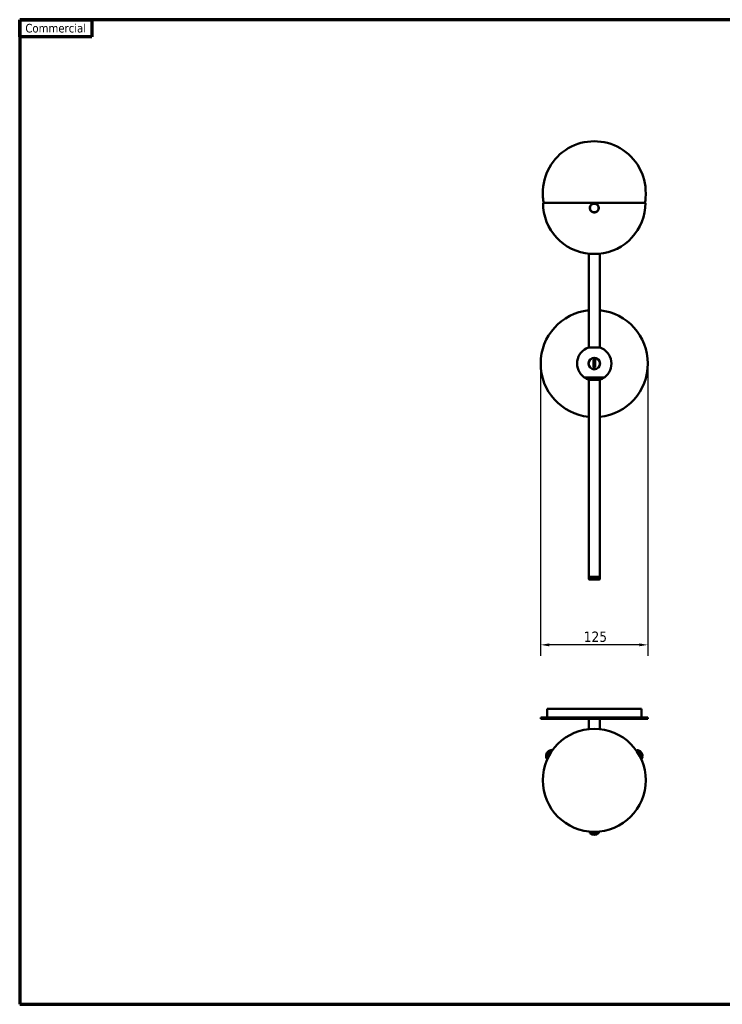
# Model space of a CAD drawing. Header units: millimetres. Extents: x 20 to 3577, y -203 to 1168.
# Tile 1 of 4: x 20 to 839, y 20 to 1168. Entities that reach past the tile are written whole.
import ezdxf

# ---------------------------------------------------------------- set-up
doc = ezdxf.new("R2010")
doc.units = ezdxf.units.MM
doc.header["$LTSCALE"] = 4
for name, color, linetype, lineweight in [('Obramowanie (ISO)', 7, 'Continuous', 70), ('Widoczne (ISO)', 7, 'Continuous', 50), ('Wymiar (ISO)', 7, 'Continuous', 25)]:
    doc.layers.add(name, color=color, linetype=linetype, lineweight=lineweight)
doc.styles.add('Tekst notatki (ISO)', font='tahoma.ttf')
doc.dimstyles.new('Domyślne (ISO)', dxfattribs={"dimscale": 4, "dimtxt": 3, "dimasz": 2.5, "dimexe": 3.175, "dimexo": 0, "dimgap": 0.762, "dimtad": 1, "dimrnd": 1e-08, "dimtxsty": 'Tekst notatki (ISO)', "dimcen": 0.09, "dimdle": 10, "dimclrd": 256, "dimclre": 256, "dimclrt": 256, "dimazin": 2, "dimtfac": 1, "dimtmove": 0, "dimatfit": 3, "dimfxl": 1, "dimtolj": 1, "dimlwd": -1, "dimlwe": -1, "dimarcsym": 0})

# ---------------------------------------------------------------- blocks, each defined once
blk = doc.blocks.new('Ramki SH')
at = {"layer": 'Obramowanie (ISO)'}
for p, q in [((415, 292), (5, 292)), ((5, 292), (5, 5)), ((5, 292), (26, 292)), ((5, 287), (5, 292)), ((26, 292), (26, 287)), ((415, 5), (415, 292)), ((26, 287), (5, 287)), ((5, 5), (415, 5))]:
    blk.add_line(p, q, dxfattribs=at)
at = {"layer": 'Obramowanie (ISO)', "insert": (15.5, 289.5), "char_height": 2.5, "attachment_point": 5, "style": 'Tekst notatki (ISO)'}
blk.add_mtext('\\fTahoma|b0|i0;\\H2.5000;Commercial', dxfattribs=at)
blk = doc.blocks.new('*D8')
at = {"layer": 'Defpoints', "color": 0, "transparency": 16777216}
for p in [(627.4, 767.1), (752.4, 767.1), (627.4, 439.1)]:
    blk.add_point(p, dxfattribs=at)
at = {"layer": 'Wymiar (ISO)', "transparency": 16777216}
for p, q in [((627.4, 767.1), (627.4, 426.4)), ((752.4, 767.1), (752.4, 426.4)), ((742.4, 439.1), (637.4, 439.1))]:
    blk.add_line(p, q, dxfattribs=at)
for points in [[(637.4, 440.8), (637.4, 437.4), (627.4, 439.1)], [(742.4, 440.8), (742.4, 437.4), (752.4, 439.1)]]:
    blk.add_solid(points, dxfattribs=at)
at = {"layer": 'Wymiar (ISO)', "transparency": 16777216, "insert": (677.7, 454.6), "char_height": 12, "attachment_point": 1, "style": 'Tekst notatki (ISO)'}
blk.add_mtext('\\A1;125', dxfattribs=at)

msp = doc.modelspace()

# ---------------------------------------------------------------- linework, layer by layer
at = {"layer": 'Widoczne (ISO)'}
for p, q in [((749.653, 954.455), (630.153, 954.455)), ((631.346, 954.455), (630.892, 955.325)), ((686.704, 952.625), (687.115, 952.91)), ((687.257, 952.705), (687.115, 952.91)), ((687.157, 952.936), (687.596, 953.177)), ((687.278, 952.717), (687.157, 952.936)), ((687.497, 952.838), (687.716, 952.958)), ((687.716, 952.958), (687.596, 953.177)), ((687.641, 953.199), (688.102, 953.392)), ((687.738, 952.968), (687.641, 953.199)), ((687.738, 952.968), (687.968, 953.065)), ((687.968, 953.065), (688.199, 953.162)), ((688.199, 953.162), (688.102, 953.392)), ((688.149, 953.409), (688.628, 953.554)), ((688.221, 953.17), (688.149, 953.409)), ((688.221, 953.17), (688.461, 953.242)), ((688.461, 953.242), (688.7, 953.314)), ((688.7, 953.314), (688.628, 953.554)), ((688.677, 953.566), (689.168, 953.659)), ((688.723, 953.32), (688.677, 953.566)), ((688.723, 953.32), (688.969, 953.367)), ((688.969, 953.367), (689.215, 953.413)), ((689.215, 953.413), (689.168, 953.659)), ((689.218, 953.666), (689.716, 953.707)), ((689.238, 953.417), (689.218, 953.666)), ((689.238, 953.417), (689.488, 953.437)), ((689.488, 953.437), (689.737, 953.458)), ((689.737, 953.458), (689.716, 953.707)), ((689.761, 953.459), (689.766, 953.709)), ((689.761, 953.459), (690.011, 953.454)), ((689.766, 953.709), (690.266, 953.698)), ((690.011, 953.454), (690.261, 953.448)), ((690.261, 953.448), (690.266, 953.698)), ((690.285, 953.446), (690.316, 953.694)), ((690.285, 953.446), (690.533, 953.415)), ((690.316, 953.694), (690.812, 953.631)), ((690.533, 953.415), (690.781, 953.383)), ((690.781, 953.383), (690.812, 953.631)), ((690.804, 953.379), (690.862, 953.623)), ((690.804, 953.379), (691.048, 953.322)), ((690.862, 953.623), (691.348, 953.508)), ((691.048, 953.322), (691.291, 953.265)), ((691.291, 953.265), (691.348, 953.508)), ((691.314, 953.258), (691.396, 953.494)), ((691.314, 953.258), (691.55, 953.176)), ((691.396, 953.494), (691.869, 953.329)), ((691.55, 953.176), (691.786, 953.093)), ((691.786, 953.093), (691.869, 953.329)), ((691.808, 953.084), (691.915, 953.31)), ((691.808, 953.084), (692.035, 952.978)), ((691.915, 953.31), (692.367, 953.097)), ((692.035, 952.978), (692.261, 952.871)), ((692.261, 952.871), (692.367, 953.097)), ((692.282, 952.86), (692.412, 953.073)), ((692.282, 952.86), (692.496, 952.73)), ((692.412, 953.073), (692.839, 952.814)), ((748.461, 954.455), (748.914, 955.325)), ((684.649, 948.318), (684.66, 948.818)), ((684.899, 948.312), (684.649, 948.318)), ((684.9, 948.288), (684.65, 948.268)), ((684.692, 947.769), (684.65, 948.268)), ((684.91, 948.812), (684.66, 948.818)), ((684.663, 948.868), (684.726, 949.364)), ((684.911, 948.836), (684.663, 948.868)), ((684.941, 947.79), (684.692, 947.769)), ((684.944, 947.766), (684.699, 947.72)), ((684.792, 947.228), (684.699, 947.72)), ((684.974, 949.332), (684.726, 949.364)), ((684.735, 949.413), (684.85, 949.9)), ((684.979, 949.356), (684.735, 949.413)), ((685.038, 947.275), (684.792, 947.228)), ((685.044, 947.252), (684.804, 947.18)), ((684.948, 946.701), (684.804, 947.18)), ((685.093, 949.843), (684.85, 949.9)), ((684.864, 949.948), (685.028, 950.42)), ((685.1, 949.866), (684.864, 949.948)), ((684.899, 948.312), (684.904, 948.562)), ((684.92, 948.039), (684.9, 948.288)), ((684.904, 948.562), (684.91, 948.812)), ((684.911, 948.836), (684.943, 949.084)), ((684.941, 947.79), (684.92, 948.039)), ((684.943, 949.084), (684.974, 949.332)), ((684.991, 947.521), (684.944, 947.766)), ((685.188, 946.773), (684.948, 946.701)), ((685.196, 946.75), (684.965, 946.654)), ((685.159, 946.193), (684.965, 946.654)), ((684.979, 949.356), (685.036, 949.599)), ((685.038, 947.275), (684.991, 947.521)), ((685.265, 950.338), (685.028, 950.42)), ((685.036, 949.599), (685.093, 949.843)), ((685.116, 947.012), (685.044, 947.252)), ((685.047, 950.467), (685.261, 950.919)), ((685.274, 950.36), (685.047, 950.467)), ((685.1, 949.866), (685.182, 950.102)), ((685.188, 946.773), (685.116, 947.012)), ((685.389, 946.289), (685.159, 946.193)), ((685.4, 946.268), (685.181, 946.147)), ((685.421, 945.709), (685.181, 946.147)), ((685.182, 950.102), (685.265, 950.338)), ((685.293, 946.52), (685.196, 946.75)), ((685.487, 950.812), (685.261, 950.919)), ((685.274, 950.36), (685.38, 950.586)), ((685.284, 950.963), (685.544, 951.391)), ((685.498, 950.834), (685.284, 950.963)), ((685.389, 946.289), (685.293, 946.52)), ((685.38, 950.586), (685.487, 950.812)), ((685.52, 946.048), (685.4, 946.268)), ((685.641, 945.829), (685.421, 945.709)), ((685.653, 945.809), (685.448, 945.666)), ((685.733, 945.256), (685.448, 945.666)), ((685.498, 950.834), (685.628, 951.047)), ((685.641, 945.829), (685.52, 946.048)), ((685.757, 951.261), (685.544, 951.391)), ((685.572, 951.432), (685.874, 951.83)), ((685.771, 951.281), (685.572, 951.432)), ((685.628, 951.047), (685.757, 951.261)), ((685.796, 945.604), (685.653, 945.809)), ((685.938, 945.398), (685.733, 945.256)), ((685.953, 945.379), (685.764, 945.216)), ((686.09, 944.837), (685.764, 945.216)), ((685.771, 951.281), (685.922, 951.48)), ((685.938, 945.398), (685.796, 945.604)), ((686.073, 951.679), (685.874, 951.83)), ((685.907, 951.869), (686.249, 952.233)), ((686.089, 951.697), (685.907, 951.869)), ((685.922, 951.48), (686.073, 951.679)), ((686.116, 945.19), (685.953, 945.379)), ((686.089, 951.697), (686.26, 951.88)), ((686.28, 945), (686.09, 944.837)), ((686.28, 945), (686.116, 945.19)), ((686.296, 944.983), (686.125, 944.801)), ((686.489, 944.458), (686.125, 944.801)), ((686.431, 952.062), (686.249, 952.233)), ((686.26, 951.88), (686.431, 952.062)), ((686.286, 952.268), (686.664, 952.594)), ((686.449, 952.078), (686.286, 952.268)), ((686.478, 944.812), (686.296, 944.983)), ((686.449, 952.078), (686.638, 952.242)), ((686.66, 944.641), (686.478, 944.812)), ((686.66, 944.641), (686.489, 944.458)), ((686.679, 944.625), (686.528, 944.426)), ((686.926, 944.124), (686.528, 944.426)), ((686.638, 952.242), (686.828, 952.405)), ((686.828, 952.405), (686.664, 952.594)), ((686.878, 944.474), (686.679, 944.625)), ((686.847, 952.42), (686.704, 952.625)), ((686.847, 952.42), (687.052, 952.562)), ((687.077, 944.323), (686.878, 944.474)), ((687.077, 944.323), (686.926, 944.124)), ((687.097, 944.309), (686.967, 944.095)), ((687.395, 943.836), (686.967, 944.095)), ((687.052, 952.562), (687.257, 952.705)), ((687.311, 944.179), (687.097, 944.309)), ((687.278, 952.717), (687.497, 952.838)), ((687.524, 944.05), (687.311, 944.179)), ((687.524, 944.05), (687.395, 943.836)), ((687.545, 944.038), (687.439, 943.812)), ((687.891, 943.599), (687.439, 943.812)), ((687.772, 943.932), (687.545, 944.038)), ((687.998, 943.825), (687.772, 943.932)), ((687.998, 943.825), (687.891, 943.599)), ((688.02, 943.816), (687.938, 943.58)), ((688.41, 943.415), (687.938, 943.58)), ((688.256, 943.734), (688.02, 943.816)), ((688.492, 943.651), (688.256, 943.734)), ((688.492, 943.651), (688.41, 943.415)), ((688.515, 943.645), (688.458, 943.401)), ((688.945, 943.287), (688.458, 943.401)), ((688.759, 943.587), (688.515, 943.645)), ((689.002, 943.53), (688.759, 943.587)), ((689.002, 943.53), (688.945, 943.287)), ((689.026, 943.526), (688.994, 943.278)), ((689.49, 943.215), (688.994, 943.278)), ((689.274, 943.495), (689.026, 943.526)), ((689.522, 943.463), (689.274, 943.495)), ((689.522, 943.463), (689.49, 943.215)), ((689.546, 943.461), (689.54, 943.211)), ((690.04, 943.201), (689.54, 943.211)), ((689.796, 943.456), (689.546, 943.461)), ((690.045, 943.451), (689.796, 943.456)), ((690.045, 943.451), (690.04, 943.201)), ((690.319, 943.472), (690.069, 943.451)), ((690.069, 943.451), (690.09, 943.202)), ((690.589, 943.244), (690.09, 943.202)), ((690.568, 943.493), (690.319, 943.472)), ((690.568, 943.493), (690.589, 943.244)), ((690.837, 943.543), (690.592, 943.496)), ((690.592, 943.496), (690.638, 943.25)), ((691.129, 943.344), (690.638, 943.25)), ((691.083, 943.589), (690.837, 943.543)), ((691.083, 943.589), (691.129, 943.344)), ((691.346, 943.667), (691.106, 943.595)), ((691.106, 943.595), (691.178, 943.356)), ((691.657, 943.5), (691.178, 943.356)), ((691.585, 943.739), (691.346, 943.667)), ((691.585, 943.739), (691.657, 943.5)), ((691.838, 943.844), (691.608, 943.748)), ((691.608, 943.748), (691.704, 943.517)), ((692.165, 943.711), (691.704, 943.517)), ((692.069, 943.941), (691.838, 943.844)), ((692.069, 943.941), (692.165, 943.711)), ((692.309, 944.072), (692.09, 943.951)), ((692.09, 943.951), (692.211, 943.732)), ((692.649, 943.973), (692.211, 943.732)), ((692.529, 944.192), (692.309, 944.072)), ((692.496, 952.73), (692.709, 952.6)), ((692.529, 944.192), (692.649, 943.973)), ((692.754, 944.347), (692.549, 944.205)), ((692.549, 944.205), (692.692, 943.999)), ((693.102, 944.285), (692.692, 943.999)), ((692.709, 952.6), (692.839, 952.814)), ((692.729, 952.587), (692.881, 952.786)), ((692.729, 952.587), (692.928, 952.436)), ((692.96, 944.49), (692.754, 944.347)), ((692.881, 952.786), (693.279, 952.483)), ((692.928, 952.436), (693.127, 952.284)), ((692.96, 944.49), (693.102, 944.285)), ((693.168, 944.668), (692.979, 944.505)), ((692.979, 944.505), (693.142, 944.315)), ((693.127, 952.284), (693.279, 952.483)), ((693.521, 944.642), (693.142, 944.315)), ((693.146, 952.269), (693.317, 952.451)), ((693.146, 952.269), (693.328, 952.098)), ((693.357, 944.831), (693.168, 944.668)), ((693.317, 952.451), (693.681, 952.108)), ((693.328, 952.098), (693.51, 951.926)), ((693.357, 944.831), (693.521, 944.642)), ((693.546, 945.03), (693.375, 944.848)), ((693.375, 944.848), (693.557, 944.677)), ((693.51, 951.926), (693.681, 952.108)), ((693.527, 951.909), (693.716, 952.072)), ((693.527, 951.909), (693.69, 951.72)), ((693.717, 945.212), (693.546, 945.03)), ((693.899, 945.041), (693.557, 944.677)), ((693.69, 951.72), (693.853, 951.53)), ((693.716, 952.072), (694.043, 951.694)), ((693.717, 945.212), (693.899, 945.041)), ((693.884, 945.429), (693.733, 945.23)), ((693.733, 945.23), (693.932, 945.079)), ((693.853, 951.53), (694.043, 951.694)), ((693.868, 951.511), (694.073, 951.654)), ((693.868, 951.511), (694.011, 951.306)), ((694.035, 945.628), (693.884, 945.429)), ((694.234, 945.477), (693.932, 945.079)), ((694.011, 951.306), (694.153, 951.101)), ((694.035, 945.628), (694.234, 945.477)), ((694.178, 945.862), (694.049, 945.648)), ((694.049, 945.648), (694.263, 945.519)), ((694.073, 951.654), (694.358, 951.243)), ((694.153, 951.101), (694.358, 951.243)), ((694.166, 951.08), (694.385, 951.2)), ((694.166, 951.08), (694.286, 950.861)), ((694.308, 946.076), (694.178, 945.862)), ((694.522, 945.946), (694.263, 945.519)), ((694.286, 950.861), (694.406, 950.642)), ((694.308, 946.076), (694.522, 945.946)), ((694.426, 946.323), (694.319, 946.097)), ((694.319, 946.097), (694.546, 945.991)), ((694.385, 951.2), (694.625, 950.762)), ((694.406, 950.642), (694.625, 950.762)), ((694.417, 950.62), (694.647, 950.717)), ((694.417, 950.62), (694.514, 950.39)), ((694.533, 946.549), (694.426, 946.323)), ((694.514, 950.39), (694.61, 950.159)), ((694.533, 946.549), (694.759, 946.443)), ((694.624, 946.808), (694.542, 946.572)), ((694.542, 946.572), (694.778, 946.489)), ((694.759, 946.443), (694.546, 945.991)), ((694.61, 950.159), (694.841, 950.256)), ((694.618, 950.136), (694.858, 950.209)), ((694.618, 950.136), (694.691, 949.897)), ((694.706, 947.044), (694.624, 946.808)), ((694.647, 950.717), (694.841, 950.256)), ((694.691, 949.897), (694.763, 949.658)), ((694.706, 947.044), (694.942, 946.961)), ((694.77, 947.31), (694.713, 947.067)), ((694.713, 947.067), (694.956, 947.01)), ((694.763, 949.658), (695.002, 949.73)), ((694.768, 949.634), (695.014, 949.681)), ((694.768, 949.634), (694.815, 949.389)), ((694.828, 947.554), (694.77, 947.31)), ((694.942, 946.961), (694.778, 946.489)), ((694.815, 949.389), (694.862, 949.143)), ((694.828, 947.554), (695.071, 947.496)), ((694.863, 947.825), (694.832, 947.577)), ((694.832, 947.577), (695.08, 947.546)), ((694.858, 950.209), (695.002, 949.73)), ((694.862, 949.143), (695.107, 949.19)), ((694.895, 948.073), (694.863, 947.825)), ((694.865, 949.119), (695.114, 949.14)), ((694.865, 949.119), (694.886, 948.87)), ((694.886, 948.87), (694.907, 948.621)), ((694.895, 948.073), (695.143, 948.042)), ((694.902, 948.347), (694.897, 948.097)), ((694.897, 948.097), (695.147, 948.092)), ((694.907, 948.597), (694.902, 948.347)), ((694.907, 948.621), (695.156, 948.642)), ((694.907, 948.597), (695.157, 948.592)), ((695.071, 947.496), (694.956, 947.01)), ((695.014, 949.681), (695.107, 949.19)), ((695.143, 948.042), (695.08, 947.546)), ((695.114, 949.14), (695.156, 948.642)), ((695.157, 948.592), (695.147, 948.092)), ((696.403, 894.914), (683.403, 894.914)), ((683.403, 894.914), (683.403, 785.914)), ((696.403, 894.914), (696.403, 785.914)), ((683.153, 785.914), (696.653, 785.914)), ((688.903, 770.587), (688.903, 763.587)), ((690.903, 763.587), (690.903, 770.587)), ((701.653, 750.903), (678.153, 750.903)), ((678.353, 750.903), (678.353, 750.759)), ((701.453, 750.759), (678.353, 750.759)), ((683.28, 748.215), (696.526, 748.215)), ((683.403, 518.215), (683.403, 748.215)), ((696.403, 518.215), (696.403, 748.215)), ((701.453, 750.903), (701.453, 750.759)), ((683.403, 518.215), (696.403, 518.215)), ((696.403, 518.215), (683.403, 518.215)), ((683.403, 515.715), (683.403, 518.215)), ((696.403, 515.715), (696.403, 518.215)), ((683.403, 515.715), (696.403, 515.715)), ((683.903, 515.215), (683.403, 515.715)), ((695.903, 515.215), (683.903, 515.215)), ((695.903, 515.215), (696.403, 515.715)), ((634.903, 364.527), (744.903, 364.527)), ((634.903, 364.527), (634.903, 354.527)), ((744.903, 364.527), (744.903, 354.527)), ((627.403, 354.527), (752.403, 354.527)), ((627.403, 354.527), (627.403, 353.027)), ((627.403, 353.027), (752.403, 353.027)), ((683.403, 353.027), (683.403, 340.847)), ((696.403, 353.027), (696.403, 340.847)), ((752.403, 354.527), (752.403, 353.027)), ((635.343, 310.199), (635.12, 309.813)), ((635.366, 310.239), (635.343, 310.199)), ((636.892, 309.304), (635.343, 310.199)), ((635.599, 310.643), (635.366, 310.239)), ((635.366, 310.239), (636.914, 309.345)), ((635.623, 310.684), (635.599, 310.643)), ((637.134, 309.756), (635.599, 310.643)), ((635.864, 311.102), (635.623, 310.684)), ((635.623, 310.684), (637.157, 309.798)), ((635.889, 311.145), (635.864, 311.102)), ((637.389, 310.222), (635.864, 311.102)), ((636.136, 311.572), (635.889, 311.145)), ((635.889, 311.145), (637.413, 310.265)), ((636.155, 311.606), (636.136, 311.572)), ((637.654, 310.696), (636.136, 311.572)), ((636.155, 311.606), (636.161, 311.615)), ((637.673, 310.73), (636.155, 311.606)), ((636.41, 312.048), (636.161, 311.615)), ((636.161, 311.615), (637.678, 310.739)), ((636.417, 312.059), (636.41, 312.048)), ((637.926, 311.173), (636.41, 312.048)), ((636.417, 312.059), (636.429, 312.08)), ((637.933, 311.184), (636.417, 312.059)), ((636.429, 312.08), (636.435, 312.091)), ((636.429, 312.08), (637.945, 311.205)), ((636.685, 312.524), (636.435, 312.091)), ((636.435, 312.091), (637.951, 311.216)), ((636.685, 312.524), (636.691, 312.533)), ((638.203, 311.648), (636.685, 312.524)), ((636.691, 312.533), (636.71, 312.567)), ((636.691, 312.533), (638.208, 311.657)), ((636.957, 312.995), (636.71, 312.567)), ((636.71, 312.567), (638.228, 311.691)), ((636.957, 312.995), (636.982, 313.037)), ((638.481, 312.115), (636.957, 312.995)), ((637.223, 313.456), (636.982, 313.037)), ((636.982, 313.037), (638.506, 312.157)), ((637.223, 313.456), (637.247, 313.497)), ((638.757, 312.57), (637.223, 313.456)), ((637.481, 313.902), (637.247, 313.497)), ((637.247, 313.497), (638.782, 312.611)), ((637.481, 313.902), (637.504, 313.941)), ((639.028, 313.008), (637.481, 313.902)), ((637.726, 314.327), (637.504, 313.941)), ((637.504, 313.941), (639.053, 313.047)), ((637.726, 314.327), (637.748, 314.365)), ((639.291, 313.424), (637.726, 314.327)), ((637.958, 314.728), (637.748, 314.365)), ((637.748, 314.365), (639.314, 313.461)), ((637.958, 314.728), (637.978, 314.764)), ((639.541, 313.814), (637.958, 314.728)), ((638.173, 315.101), (637.978, 314.764)), ((637.978, 314.764), (639.563, 313.848)), ((638.173, 315.101), (638.191, 315.133)), ((639.776, 314.175), (638.173, 315.101)), ((638.368, 315.439), (638.191, 315.133)), ((638.191, 315.133), (639.797, 314.206)), ((638.368, 315.439), (638.385, 315.469)), ((639.993, 314.501), (638.368, 315.439)), ((638.543, 315.741), (638.385, 315.469)), ((638.385, 315.469), (640.012, 314.53)), ((638.543, 315.741), (638.558, 315.767)), ((640.188, 314.792), (638.543, 315.741)), ((638.694, 316.003), (638.558, 315.767)), ((638.558, 315.767), (640.205, 314.816)), ((638.694, 316.003), (638.707, 316.025)), ((640.358, 315.042), (638.694, 316.003)), ((638.82, 316.222), (638.707, 316.025)), ((638.707, 316.025), (640.373, 315.063)), ((638.82, 316.222), (638.831, 316.24)), ((640.502, 315.251), (638.82, 316.222)), ((638.921, 316.396), (638.831, 316.24)), ((638.831, 316.24), (640.513, 315.268)), ((638.921, 316.396), (638.928, 316.409)), ((640.616, 315.417), (638.921, 316.396)), ((638.993, 316.522), (638.928, 316.409)), ((638.928, 316.409), (640.625, 315.43)), ((638.993, 316.522), (638.999, 316.531)), ((640.699, 315.537), (638.993, 316.522)), ((639.038, 316.599), (638.999, 316.531)), ((638.999, 316.531), (640.705, 315.545)), ((639.038, 316.599), (639.041, 316.604)), ((640.751, 315.61), (639.038, 316.599)), ((639.054, 316.627), (639.041, 316.604)), ((639.041, 316.604), (640.754, 315.614)), ((640.769, 315.636), (639.054, 316.627)), ((639.054, 316.627), (640.769, 315.636)), ((639.054, 316.627), (639.054, 316.627)), ((740.753, 316.626), (739.037, 315.636)), ((739.046, 315.623), (740.76, 316.613)), ((740.762, 316.609), (739.049, 315.62)), ((739.088, 315.564), (740.796, 316.551)), ((740.801, 316.543), (739.093, 315.556)), ((739.161, 315.458), (740.86, 316.439)), ((740.868, 316.427), (739.17, 315.447)), ((739.266, 315.307), (740.952, 316.28)), ((740.962, 316.264), (739.277, 315.291)), ((739.401, 315.111), (741.071, 316.075)), ((741.083, 316.054), (739.415, 315.091)), ((739.563, 314.873), (741.214, 315.826)), ((741.229, 315.802), (739.579, 314.849)), ((739.751, 314.595), (741.382, 315.536)), ((741.398, 315.508), (739.769, 314.568)), ((739.961, 314.279), (741.571, 315.209)), ((741.589, 315.177), (739.981, 314.248)), ((740.191, 313.929), (741.78, 314.846)), ((741.8, 314.812), (740.213, 313.895)), ((740.437, 313.547), (742.007, 314.454)), ((742.028, 314.416), (740.46, 313.511)), ((740.696, 313.139), (742.249, 314.035)), ((742.271, 313.996), (740.72, 313.1)), ((740.76, 316.613), (740.753, 316.626)), ((740.762, 316.609), (740.76, 316.613)), ((740.796, 316.551), (740.762, 316.609)), ((740.801, 316.543), (740.796, 316.551)), ((740.86, 316.439), (740.801, 316.543)), ((740.868, 316.427), (740.86, 316.439)), ((740.952, 316.28), (740.868, 316.427)), ((740.962, 316.264), (740.952, 316.28)), ((741.071, 316.075), (740.962, 316.264)), ((740.965, 312.707), (742.503, 313.595)), ((742.526, 313.554), (740.99, 312.667)), ((741.083, 316.054), (741.071, 316.075)), ((741.214, 315.826), (741.083, 316.054)), ((741.229, 315.802), (741.214, 315.826)), ((741.382, 315.536), (741.229, 315.802)), ((741.24, 312.257), (742.767, 313.138)), ((742.791, 313.096), (741.265, 312.215)), ((741.398, 315.508), (741.382, 315.536)), ((741.571, 315.209), (741.398, 315.508)), ((741.518, 311.793), (743.037, 312.669)), ((741.541, 311.754), (743.059, 312.631)), ((743.062, 312.626), (741.543, 311.75)), ((741.589, 315.177), (741.571, 315.209)), ((741.78, 314.846), (741.589, 315.177)), ((741.8, 314.812), (741.78, 314.846)), ((741.796, 311.319), (743.311, 312.194)), ((742.007, 314.454), (741.8, 314.812)), ((741.805, 311.303), (743.32, 312.179)), ((743.332, 312.158), (741.817, 311.283)), ((743.336, 312.151), (741.821, 311.276)), ((742.028, 314.416), (742.007, 314.454)), ((742.249, 314.035), (742.028, 314.416)), ((742.069, 310.843), (743.586, 311.718)), ((743.594, 311.704), (742.077, 310.828)), ((743.611, 311.675), (742.094, 310.799)), ((742.271, 313.996), (742.249, 314.035)), ((742.503, 313.595), (742.271, 313.996)), ((742.337, 310.367), (743.859, 311.246)), ((743.884, 311.203), (742.361, 310.324)), ((742.526, 313.554), (742.503, 313.595)), ((742.767, 313.138), (742.526, 313.554)), ((742.595, 309.898), (744.126, 310.783)), ((744.15, 310.741), (742.618, 309.856)), ((742.791, 313.096), (742.767, 313.138)), ((743.037, 312.669), (742.791, 313.096)), ((742.841, 309.442), (744.386, 310.333)), ((744.409, 310.293), (742.863, 309.401)), ((743.059, 312.631), (743.037, 312.669)), ((743.059, 312.631), (743.062, 312.626)), ((743.311, 312.194), (743.062, 312.626)), ((743.32, 312.179), (743.311, 312.194)), ((743.32, 312.179), (743.332, 312.158)), ((743.332, 312.158), (743.336, 312.151)), ((743.586, 311.718), (743.336, 312.151)), ((743.586, 311.718), (743.594, 311.704)), ((743.594, 311.704), (743.611, 311.675)), ((743.859, 311.246), (743.611, 311.675)), ((743.859, 311.246), (743.884, 311.203)), ((744.126, 310.783), (743.884, 311.203)), ((744.126, 310.783), (744.15, 310.741)), ((744.386, 310.333), (744.15, 310.741)), ((744.386, 310.333), (744.409, 310.293)), ((744.634, 309.903), (744.409, 310.293)), ((633.811, 307.545), (633.798, 307.523)), ((633.798, 307.523), (635.513, 306.533)), ((633.813, 307.55), (633.811, 307.545)), ((635.524, 306.556), (633.811, 307.545)), ((633.852, 307.617), (633.813, 307.55)), ((633.813, 307.55), (635.526, 306.561)), ((633.857, 307.626), (633.852, 307.617)), ((635.559, 306.632), (633.852, 307.617)), ((633.922, 307.738), (633.857, 307.626)), ((633.857, 307.626), (635.564, 306.641)), ((633.93, 307.751), (633.922, 307.738)), ((635.619, 306.758), (633.922, 307.738)), ((634.019, 307.906), (633.93, 307.751)), ((633.93, 307.751), (635.625, 306.772)), ((634.029, 307.923), (634.019, 307.906)), ((635.702, 306.934), (634.019, 307.906)), ((634.142, 308.12), (634.029, 307.923)), ((634.029, 307.923), (635.711, 306.953)), ((634.155, 308.141), (634.142, 308.12)), ((635.809, 307.158), (634.142, 308.12)), ((634.291, 308.377), (634.155, 308.141)), ((634.155, 308.141), (635.82, 307.18)), ((634.306, 308.402), (634.291, 308.377)), ((635.938, 307.426), (634.291, 308.377)), ((634.463, 308.674), (634.306, 308.402)), ((634.306, 308.402), (635.951, 307.452)), ((634.479, 308.703), (634.463, 308.674)), ((636.09, 307.735), (634.463, 308.674)), ((634.656, 309.009), (634.479, 308.703)), ((634.479, 308.703), (636.104, 307.765)), ((634.675, 309.041), (634.656, 309.009)), ((636.262, 308.082), (634.656, 309.009)), ((634.869, 309.378), (634.675, 309.041)), ((634.675, 309.041), (636.279, 308.115)), ((634.889, 309.413), (634.869, 309.378)), ((636.454, 308.462), (634.869, 309.378)), ((635.098, 309.776), (634.889, 309.413)), ((634.889, 309.413), (636.473, 308.498)), ((635.12, 309.813), (635.098, 309.776)), ((636.665, 308.871), (635.098, 309.776)), ((635.12, 309.813), (636.685, 308.91)), ((743.073, 309.002), (744.634, 309.903)), ((744.656, 309.865), (743.093, 308.963)), ((743.289, 308.585), (744.869, 309.497)), ((744.889, 309.461), (743.308, 308.548)), ((743.487, 308.196), (745.087, 309.119)), ((745.106, 309.086), (743.504, 308.162)), ((743.666, 307.838), (745.286, 308.774)), ((745.304, 308.744), (743.681, 307.807)), ((743.824, 307.517), (745.465, 308.464)), ((745.48, 308.438), (743.837, 307.489)), ((743.96, 307.235), (745.621, 308.194)), ((745.634, 308.172), (743.971, 307.212)), ((744.074, 306.998), (745.752, 307.967)), ((745.763, 307.948), (744.083, 306.979)), ((744.164, 306.807), (745.857, 307.784)), ((745.866, 307.77), (744.171, 306.792)), ((744.231, 306.665), (745.936, 307.649)), ((745.941, 307.639), (744.236, 306.655)), ((744.274, 306.574), (745.986, 307.562)), ((745.989, 307.557), (744.276, 306.568)), ((744.292, 306.535), (746.007, 307.525)), ((746.008, 307.524), (744.293, 306.534)), ((744.634, 309.903), (744.656, 309.865)), ((744.869, 309.497), (744.656, 309.865)), ((744.869, 309.497), (744.889, 309.461)), ((745.087, 309.119), (744.889, 309.461)), ((745.087, 309.119), (745.106, 309.086)), ((745.286, 308.774), (745.106, 309.086)), ((745.286, 308.774), (745.304, 308.744)), ((745.465, 308.464), (745.304, 308.744)), ((745.465, 308.464), (745.48, 308.438)), ((745.621, 308.194), (745.48, 308.438)), ((745.621, 308.194), (745.634, 308.172)), ((745.752, 307.967), (745.634, 308.172)), ((745.752, 307.967), (745.763, 307.948)), ((745.857, 307.784), (745.763, 307.948)), ((745.857, 307.784), (745.866, 307.77)), ((745.936, 307.649), (745.866, 307.77)), ((745.936, 307.649), (745.941, 307.639)), ((745.986, 307.562), (745.941, 307.639)), ((745.986, 307.562), (745.989, 307.557)), ((746.007, 307.525), (745.989, 307.557)), ((746.007, 307.525), (746.008, 307.524)), ((684.649, 221.431), (684.649, 219.45)), ((684.649, 219.45), (684.66, 219.45)), ((684.66, 219.45), (684.66, 221.43)), ((684.663, 219.45), (684.66, 219.45)), ((684.663, 221.429), (684.663, 219.45)), ((684.663, 219.45), (684.726, 219.45)), ((684.726, 219.45), (684.726, 221.424)), ((684.735, 219.45), (684.726, 219.45)), ((684.735, 221.423), (684.735, 219.45)), ((684.735, 219.45), (684.85, 219.45)), ((684.85, 219.45), (684.85, 221.413)), ((684.864, 219.45), (684.85, 219.45)), ((684.864, 221.412), (684.864, 219.45)), ((684.864, 219.45), (685.028, 219.45)), ((685.028, 219.45), (685.028, 221.398)), ((685.047, 219.45), (685.028, 219.45)), ((685.047, 221.397), (685.047, 219.45)), ((685.047, 219.45), (685.261, 219.45)), ((685.261, 219.45), (685.261, 221.38)), ((685.284, 219.45), (685.261, 219.45)), ((685.284, 221.378), (685.284, 219.45)), ((685.284, 219.45), (685.544, 219.45)), ((685.544, 219.45), (685.544, 221.359)), ((685.572, 219.45), (685.544, 219.45)), ((685.572, 221.357), (685.572, 219.45)), ((685.572, 219.45), (685.874, 219.45)), ((685.874, 219.45), (685.874, 221.335)), ((685.907, 219.45), (685.874, 219.45)), ((685.907, 221.333), (685.907, 219.45)), ((685.907, 219.45), (686.249, 219.45)), ((686.249, 219.45), (686.249, 221.311)), ((686.286, 219.45), (686.249, 219.45)), ((686.286, 221.309), (686.286, 219.45)), ((686.286, 219.45), (686.664, 219.45)), ((686.664, 219.45), (686.664, 221.288)), ((686.704, 219.45), (686.664, 219.45)), ((686.704, 221.285), (686.704, 219.45)), ((686.704, 219.45), (687.115, 219.45)), ((687.115, 219.45), (687.115, 221.265)), ((687.157, 219.45), (687.115, 219.45)), ((687.157, 221.263), (687.157, 219.45)), ((687.157, 219.45), (687.596, 219.45)), ((687.596, 219.45), (687.596, 221.244)), ((687.641, 219.45), (687.596, 219.45)), ((687.641, 221.243), (687.641, 219.45)), ((687.641, 219.45), (688.102, 219.45)), ((688.102, 219.45), (688.102, 221.227)), ((688.149, 219.45), (688.102, 219.45)), ((688.149, 221.226), (688.149, 219.45)), ((688.149, 219.45), (688.628, 219.45)), ((688.628, 219.45), (688.628, 221.214)), ((688.677, 219.45), (688.628, 219.45)), ((688.677, 221.213), (688.677, 219.45)), ((688.677, 219.45), (689.168, 219.45)), ((689.168, 219.45), (689.168, 221.205)), ((689.215, 219.45), (689.168, 219.45)), ((689.215, 219.45), (689.215, 221.204)), ((689.218, 219.45), (689.215, 219.45)), ((689.218, 221.204), (689.218, 219.45)), ((689.218, 219.45), (689.716, 219.45)), ((689.716, 219.45), (689.716, 221.2)), ((689.737, 219.45), (689.716, 219.45)), ((689.737, 219.45), (689.737, 221.2)), ((689.761, 219.45), (689.737, 219.45)), ((689.761, 221.2), (689.761, 219.45)), ((689.761, 219.45), (689.766, 219.45)), ((689.766, 221.2), (689.766, 219.45)), ((689.766, 219.45), (690.266, 219.45)), ((690.266, 219.45), (690.266, 221.201)), ((690.285, 219.45), (690.266, 219.45)), ((690.285, 221.201), (690.285, 219.45)), ((690.285, 219.45), (690.316, 219.45)), ((690.316, 221.201), (690.316, 219.45)), ((690.316, 219.45), (690.812, 219.45)), ((690.812, 219.45), (690.812, 221.207)), ((690.812, 219.45), (690.862, 219.45)), ((690.862, 221.208), (690.862, 219.45)), ((690.862, 219.45), (691.348, 219.45)), ((691.348, 219.45), (691.348, 221.217)), ((691.348, 219.45), (691.396, 219.45)), ((691.396, 221.219), (691.396, 219.45)), ((691.396, 219.45), (691.869, 219.45)), ((691.869, 219.45), (691.869, 221.232)), ((691.869, 219.45), (691.915, 219.45)), ((691.915, 221.234), (691.915, 219.45)), ((691.915, 219.45), (692.367, 219.45)), ((692.367, 219.45), (692.367, 221.251)), ((692.367, 219.45), (692.412, 219.45)), ((692.412, 221.253), (692.412, 219.45)), ((692.412, 219.45), (692.839, 219.45)), ((692.839, 219.45), (692.839, 221.272)), ((692.839, 219.45), (692.881, 219.45)), ((692.881, 221.274), (692.881, 219.45)), ((692.881, 219.45), (693.279, 219.45)), ((693.279, 219.45), (693.279, 221.295)), ((693.279, 219.45), (693.317, 219.45)), ((693.317, 221.297), (693.317, 219.45)), ((693.317, 219.45), (693.681, 219.45)), ((693.681, 219.45), (693.681, 221.319)), ((693.681, 219.45), (693.716, 219.45)), ((693.716, 221.321), (693.716, 219.45)), ((693.716, 219.45), (694.043, 219.45)), ((694.043, 219.45), (694.043, 221.343)), ((694.043, 219.45), (694.073, 219.45)), ((694.073, 221.345), (694.073, 219.45)), ((694.073, 219.45), (694.358, 219.45)), ((694.358, 219.45), (694.358, 221.366)), ((694.358, 219.45), (694.385, 219.45)), ((694.385, 221.368), (694.385, 219.45)), ((694.385, 219.45), (694.625, 219.45)), ((694.625, 219.45), (694.625, 221.386)), ((694.625, 219.45), (694.647, 219.45)), ((694.647, 221.388), (694.647, 219.45)), ((694.647, 219.45), (694.841, 219.45)), ((694.841, 219.45), (694.841, 221.404)), ((694.841, 219.45), (694.858, 219.45)), ((694.858, 221.405), (694.858, 219.45)), ((694.858, 219.45), (695.002, 219.45)), ((695.002, 219.45), (695.002, 221.417)), ((695.002, 219.45), (695.014, 219.45)), ((695.014, 221.418), (695.014, 219.45)), ((695.014, 219.45), (695.107, 219.45)), ((695.107, 219.45), (695.107, 221.426)), ((695.107, 219.45), (695.114, 219.45)), ((695.114, 221.427), (695.114, 219.45)), ((695.114, 219.45), (695.156, 219.45)), ((695.156, 219.45), (695.156, 221.43)), ((695.156, 219.45), (695.157, 219.45)), ((695.157, 221.431), (695.157, 219.45))]:
    msp.add_line(p, q, dxfattribs=at)
for centre, radius in [((689.903, 767.087), 6.75), ((689.903, 767.087), 6.658), ((689.903, 767.087), 6.55), ((689.903, 281.2), 60)]:
    msp.add_circle(centre, radius, dxfattribs=at)
for centre, radius, start, end in [((689.903, 966.284), 60, 359.126616, 180.873384), ((689.903, 964.455), 60, 179.126616, 187.124123), ((689.903, 964.455), 60, 352.875877, 0.873384), ((689.903, 954.455), 59.75, 180, 265.199761), ((635.328, 957.634), 5, 187.124123, 207.494312), ((689.903, 948.455), 5, 112.766928, 118.766928), ((689.903, 948.455), 5, 106.766928, 112.766928), ((689.903, 948.455), 5, 100.766928, 106.766928), ((689.903, 948.455), 5, 94.766928, 100.766928), ((689.903, 948.455), 5, 88.766928, 94.766928), ((689.903, 948.455), 5, 82.766928, 88.766928), ((689.903, 948.455), 5, 76.766928, 82.766928), ((689.903, 948.455), 5, 70.766928, 76.766928), ((689.903, 948.455), 5, 64.766928, 70.766928), ((689.903, 948.455), 5, 58.766928, 64.766928), ((689.903, 954.455), 59.75, 274.800239, 0), ((744.479, 957.634), 5, 332.505688, 352.875877), ((689.903, 948.455), 5, 178.766928, 184.766928), ((689.903, 948.455), 5, 172.766928, 178.766928), ((689.903, 948.455), 5, 184.766928, 190.766928), ((689.903, 948.455), 5, 166.766928, 172.766928), ((689.903, 948.455), 5, 190.766928, 196.766928), ((689.903, 948.455), 5, 160.766928, 166.766928), ((689.903, 948.455), 5, 196.766928, 202.766928), ((689.903, 948.455), 5, 154.766928, 160.766928), ((689.903, 948.455), 5, 202.766928, 208.766928), ((689.903, 948.455), 5, 148.766928, 154.766928), ((689.903, 948.455), 5, 208.766928, 214.766928), ((689.903, 948.455), 5, 142.766928, 148.766928), ((689.903, 948.455), 5, 214.766928, 220.766928), ((689.903, 948.455), 5, 136.766928, 142.766928), ((689.903, 948.455), 5, 220.766928, 226.766928), ((689.903, 948.455), 5, 130.766928, 136.766928), ((689.903, 948.455), 5, 226.766928, 232.766928), ((689.903, 948.455), 5, 124.766928, 130.766928), ((689.903, 948.455), 5, 232.766928, 238.766928), ((689.903, 948.455), 5, 118.766928, 124.766928), ((689.903, 948.455), 5, 238.766928, 244.766928), ((689.903, 948.455), 5, 244.766928, 250.766928), ((689.903, 948.455), 5, 250.766928, 256.766928), ((689.903, 948.455), 5, 256.766928, 262.766928), ((689.903, 948.455), 5, 262.766928, 268.766928), ((689.903, 948.455), 5, 268.766928, 274.766928), ((689.903, 948.455), 5, 274.766928, 280.766928), ((689.903, 948.455), 5, 280.766928, 286.766928), ((689.903, 948.455), 5, 286.766928, 292.766928), ((689.903, 948.455), 5, 292.766928, 298.766928), ((689.903, 948.455), 5, 298.766928, 304.766928), ((689.903, 948.455), 5, 52.766928, 58.766928), ((689.903, 948.455), 5, 304.766928, 310.766928), ((689.903, 948.455), 5, 46.766928, 52.766928), ((689.903, 948.455), 5, 310.766928, 316.766928), ((689.903, 948.455), 5, 40.766928, 46.766928), ((689.903, 948.455), 5, 316.766928, 322.766928), ((689.903, 948.455), 5, 34.766928, 40.766928), ((689.903, 948.455), 5, 322.766928, 328.766928), ((689.903, 948.455), 5, 28.766928, 34.766928), ((689.903, 948.455), 5, 328.766928, 334.766928), ((689.903, 948.455), 5, 22.766928, 28.766928), ((689.903, 948.455), 5, 334.766928, 340.766928), ((689.903, 948.455), 5, 16.766928, 22.766928), ((689.903, 948.455), 5, 340.766928, 346.766928), ((689.903, 948.455), 5, 10.766928, 16.766928), ((689.903, 948.455), 5, 346.766928, 352.766928), ((689.903, 948.455), 5, 4.766928, 10.766928), ((689.903, 948.455), 5, 352.766928, 358.766928), ((689.903, 948.455), 5, 358.766928, 4.766928), ((689.903, 767.087), 62.5, 95.969555, 264.030445), ((689.903, 767.087), 62.5, 275.969555, 84.030445), ((689.903, 767.087), 20, 109.724634, 234.020199), ((689.903, 767.087), 20, 305.979801, 70.275366), ((689.903, 767.087), 20, 234.725103, 250.661529), ((689.903, 767.087), 20, 289.338471, 305.274897), ((640.973, 309.45), 7.25, 106.397181, 193.602819), ((738.834, 309.45), 7.25, 346.397181, 73.602819), ((689.903, 224.7), 7.25, 226.397181, 313.602819)]:
    msp.add_arc(centre, radius, start, end, dxfattribs=at)
for points in [[(688.903, 770.587), (688.903, 770.713), (688.928, 770.847), (689.031, 771.094), (689.108, 771.207), (689.286, 771.384), (689.398, 771.461), (689.644, 771.562), (689.778, 771.587), (690.029, 771.587), (690.162, 771.562), (690.408, 771.461), (690.52, 771.384), (690.698, 771.207), (690.775, 771.094), (690.878, 770.847), (690.903, 770.713), (690.903, 770.587)], [(690.903, 763.587), (690.903, 763.462), (690.878, 763.327), (690.775, 763.08), (690.698, 762.967), (690.52, 762.79), (690.408, 762.714), (690.162, 762.612), (690.029, 762.587), (689.778, 762.587), (689.644, 762.612), (689.398, 762.714), (689.286, 762.79), (689.108, 762.967), (689.031, 763.08), (688.928, 763.327), (688.903, 763.462), (688.903, 763.587)]]:
    msp.add_open_spline(points, degree=3, knots=[-0.303740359, -0.303740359, -0.303740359, -0.303740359, -0.265443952, -0.265443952, -0.227147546, -0.227147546, -0.189508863, -0.189508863, -0.15187018, -0.15187018, -0.114231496, -0.114231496, -0.076592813, -0.076592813, -0.038296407, -0.038296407, 0, 0, 0, 0], dxfattribs=at)

# ---------------------------------------------------------------- block references
at = {"xscale": 4, "yscale": 4, "zscale": 4}
msp.add_blockref('Ramki SH', (0, 0), dxfattribs=at)

# ---------------------------------------------------------------- dimensions: what is measured, and where the dimension line sits
at = {"layer": 'Wymiar (ISO)'}
dim = msp.add_linear_dim(base=(627.403, 439.087), p1=(752.403, 767.087), p2=(627.403, 767.087), angle=180, dimstyle='Domyślne (ISO)', override={"dimgap": 0.762, "dimdec": 2, "dimtol": 0, "dimlim": 0, "dimtp": 0, "dimtm": 0, "dimtdec": 2, "dimtofl": 0, "dimatfit": 1}, dxfattribs=at)
dim.commit()
dim.dimension.update_dxf_attribs({"geometry": '*D8', "text_midpoint": (689.903, 439.087), "dimtype": 160})

doc.saveas('drawing.dxf')
